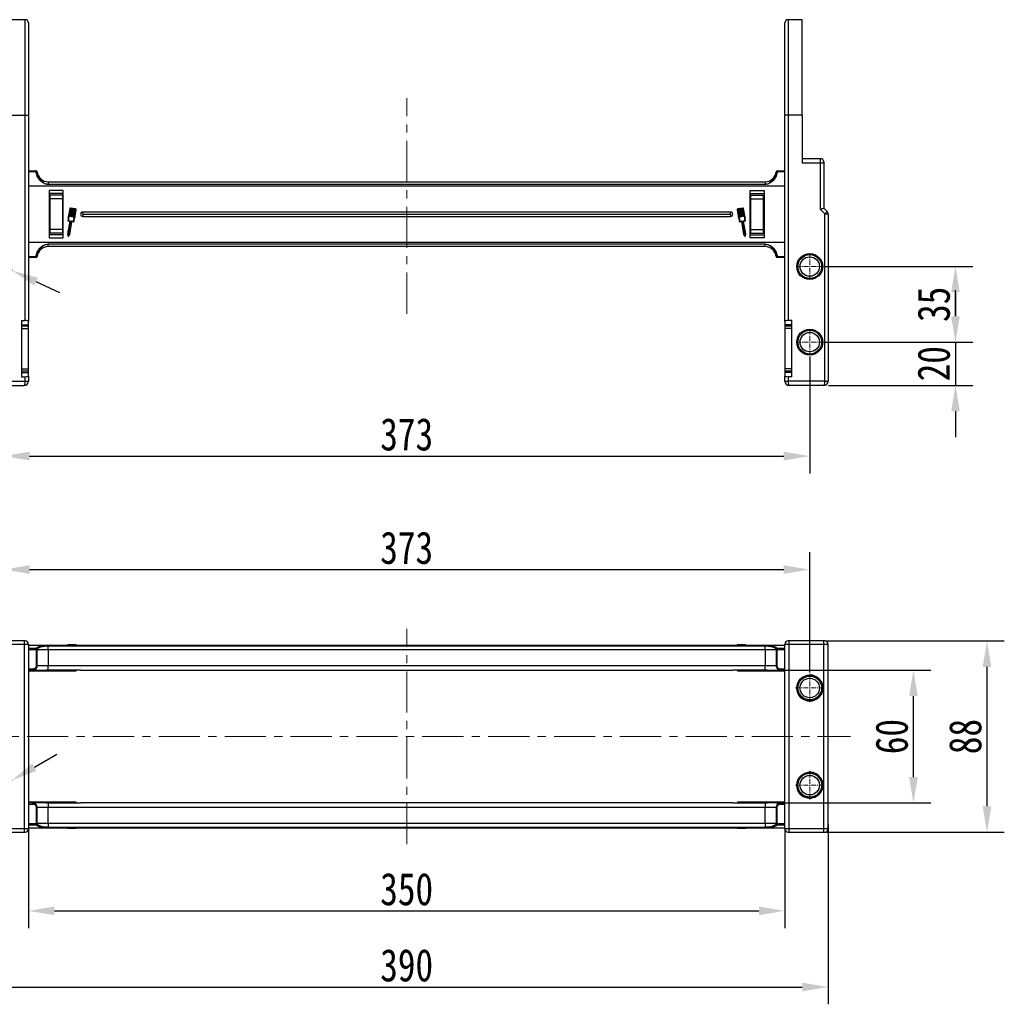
# Model space of a CAD drawing. Header units: millimetres. Extents: x -1374 to 811, y -432 to 1099.
# Tile 3 of 53: x -1140 to -684, y -87 to 369. Entities that reach past the tile are written whole.
import ezdxf

# ---------------------------------------------------------------- set-up
doc = ezdxf.new("R2010")
doc.units = ezdxf.units.MM
doc.linetypes.add('CENTER', pattern=[0.6, 0.375, -0.075, 0.075, -0.075])
doc.linetypes.add('CENTERX2', pattern=[20.32, 12.7, -2.54, 2.54, -2.54])
doc.styles.get("Standard").update_dxf_attribs({"font": '仿宋_GB2312.ttf', "width": 0.8})
doc.dimstyles.new('ISO-60.1', dxfattribs={"dimtxt": 15, "dimasz": 12, "dimexe": 8, "dimexo": 0.625, "dimgap": 2.5, "dimtad": 1, "dimdsep": 46, "dimtxsty": 'Standard', "dimcen": 2.5, "dimadec": 0, "dimazin": 0, "dimtfac": 1, "dimtmove": 0, "dimatfit": 3, "dimfxl": 0, "dimarcsym": 0})
doc.dimstyles.new('副本 ISO-60.1', dxfattribs={"dimtxt": 15, "dimasz": 12, "dimexe": 8, "dimexo": 0.625, "dimgap": 2.5, "dimtad": 1, "dimtoh": 1, "dimdsep": 46, "dimtxsty": 'Standard', "dimcen": 2.5, "dimadec": 0, "dimazin": 0, "dimtfac": 1, "dimtmove": 0, "dimatfit": 3, "dimfxl": 0, "dimarcsym": 0})

# ---------------------------------------------------------------- blocks, each defined once
blk = doc.blocks.new('*D3920')
at = {"color": 0, "lineweight": -2}
for p, q in [((-1209.38, 274.99), (-1191.69, 274.99)), ((-1191.69, 274.99), (-1162.33, 261.25)), ((-1143.31, 252.34), (-1151.46, 256.16)), ((-1132.45, 247.25), (-1121.58, 242.16))]:
    blk.add_line(p, q, dxfattribs=at)
at = {"color": 0, "lineweight": 9}
for points in [[(-1161.48, 263.06), (-1163.18, 259.43), (-1151.46, 256.16)], [(-1131.6, 249.06), (-1133.29, 245.44), (-1143.31, 252.34)]]:
    blk.add_solid(points, dxfattribs=at)
at = {"layer": 'Defpoints', "color": 0, "lineweight": 9}
for p in [(-1151.46, 256.16), (-1143.31, 252.34)]:
    blk.add_point(p, dxfattribs=at)
at = {"color": 0, "lineweight": 9, "insert": (-1201.79, 284.99), "char_height": 15, "attachment_point": 5}
blk.add_mtext('∅9', dxfattribs=at)
blk = doc.blocks.new('*D3921')
at = {"color": 0, "lineweight": -2}
for p, q in [((-767.16, 254.25), (-698.95, 254.25)), ((-706.95, 242.25), (-706.95, 231.25)), ((-767.16, 219.25), (-698.95, 219.25))]:
    blk.add_line(p, q, dxfattribs=at)
at = {"color": 0, "lineweight": 9}
for points in [[(-708.95, 242.25), (-704.95, 242.25), (-706.95, 254.25)], [(-708.95, 231.25), (-704.95, 231.25), (-706.95, 219.25)]]:
    blk.add_solid(points, dxfattribs=at)
at = {"layer": 'Defpoints', "color": 0, "lineweight": 9}
for p in [(-767.79, 254.25), (-767.79, 219.25), (-706.95, 219.25)]:
    blk.add_point(p, dxfattribs=at)
at = {"color": 0, "lineweight": 9, "insert": (-716.95, 236.75), "char_height": 15, "attachment_point": 5, "rotation": 90}
blk.add_mtext('35', dxfattribs=at)
blk = doc.blocks.new('*D3922')
at = {"color": 0, "lineweight": -2}
for p, q in [((-706.95, 231.25), (-706.95, 243.25)), ((-767.16, 219.25), (-698.95, 219.25)), ((-706.95, 219.25), (-706.95, 199.25)), ((-765.76, 199.25), (-698.95, 199.25)), ((-706.95, 187.25), (-706.95, 175.25))]:
    blk.add_line(p, q, dxfattribs=at)
at = {"color": 0, "lineweight": 9}
for points in [[(-708.95, 231.25), (-704.95, 231.25), (-706.95, 219.25)], [(-708.95, 187.25), (-704.95, 187.25), (-706.95, 199.25)]]:
    blk.add_solid(points, dxfattribs=at)
at = {"layer": 'Defpoints', "color": 0, "lineweight": 9}
for p in [(-767.79, 219.25), (-766.39, 199.25), (-706.95, 199.25)]:
    blk.add_point(p, dxfattribs=at)
at = {"color": 0, "lineweight": 9, "insert": (-716.95, 209.25), "char_height": 15, "attachment_point": 5, "rotation": 90}
blk.add_mtext('20', dxfattribs=at)
blk = doc.blocks.new('*D3940')
at = {"color": 0, "lineweight": -2}
for p, q in [((-1147.39, 212.57), (-1147.39, 158.5)), ((-774.39, 212.57), (-774.39, 158.5)), ((-1135.39, 166.5), (-786.39, 166.5))]:
    blk.add_line(p, q, dxfattribs=at)
at = {"color": 0, "lineweight": 9}
for points in [[(-1135.39, 168.5), (-1135.39, 164.5), (-1147.39, 166.5)], [(-786.39, 168.5), (-786.39, 164.5), (-774.39, 166.5)]]:
    blk.add_solid(points, dxfattribs=at)
at = {"layer": 'Defpoints', "color": 0, "lineweight": 9}
for p in [(-1147.39, 213.2), (-774.39, 213.2), (-774.39, 166.5)]:
    blk.add_point(p, dxfattribs=at)
at = {"color": 0, "lineweight": 9, "insert": (-960.89, 176.5), "char_height": 15, "attachment_point": 5}
blk.add_mtext('373', dxfattribs=at)
blk = doc.blocks.new('*D3914')
at = {"color": 0, "lineweight": -2}
for p, q in [((-1133.14, 22.48), (-1122.78, 28.53)), ((-1143.5, 16.43), (-1151.27, 11.89)), ((-1196.49, -14.52), (-1161.64, 5.84)), ((-1214.19, -14.52), (-1196.49, -14.52))]:
    blk.add_line(p, q, dxfattribs=at)
at = {"color": 0, "lineweight": 9}
for points in [[(-1134.15, 24.21), (-1132.13, 20.75), (-1143.5, 16.43)], [(-1162.64, 7.56), (-1160.63, 4.11), (-1151.27, 11.89)]]:
    blk.add_solid(points, dxfattribs=at)
at = {"layer": 'Defpoints', "color": 0, "lineweight": 9}
for p in [(-1143.5, 16.43), (-1151.27, 11.89)]:
    blk.add_point(p, dxfattribs=at)
at = {"color": 0, "lineweight": 9, "insert": (-1206.59, -4.52), "char_height": 15, "attachment_point": 5}
blk.add_mtext('∅9', dxfattribs=at)
blk = doc.blocks.new('*D3924')
at = {"color": 0, "lineweight": -2}
for p, q in [((-1135.89, -6.2), (-1135.89, -52.03)), ((-785.89, -5.73), (-785.89, -52.03)), ((-1123.89, -44.03), (-797.89, -44.03))]:
    blk.add_line(p, q, dxfattribs=at)
at = {"color": 0, "lineweight": 9}
for points in [[(-1123.89, -42.03), (-1123.89, -46.03), (-1135.89, -44.03)], [(-797.89, -42.03), (-797.89, -46.03), (-785.89, -44.03)]]:
    blk.add_solid(points, dxfattribs=at)
at = {"layer": 'Defpoints', "color": 0, "lineweight": 9}
for p in [(-1135.89, -5.58), (-785.89, -5.1), (-785.89, -44.03)]:
    blk.add_point(p, dxfattribs=at)
at = {"color": 0, "lineweight": 9, "insert": (-960.89, -34.03), "char_height": 15, "attachment_point": 5}
blk.add_mtext('350', dxfattribs=at)
blk = doc.blocks.new('*D3925')
at = {"color": 0, "lineweight": -2}
for p, q in [((-765.89, -4.06), (-765.89, -87.28)), ((-1155.89, -6.1), (-1155.89, -87.28)), ((-1143.89, -79.28), (-777.89, -79.28))]:
    blk.add_line(p, q, dxfattribs=at)
at = {"color": 0, "lineweight": 9}
for points in [[(-1143.89, -77.28), (-1143.89, -81.28), (-1155.89, -79.28)], [(-777.89, -77.28), (-777.89, -81.28), (-765.89, -79.28)]]:
    blk.add_solid(points, dxfattribs=at)
at = {"layer": 'Defpoints', "color": 0, "lineweight": 9}
for p in [(-765.89, -3.44), (-1155.89, -5.47), (-765.89, -79.28)]:
    blk.add_point(p, dxfattribs=at)
at = {"color": 0, "lineweight": 9, "insert": (-960.89, -69.28), "char_height": 15, "attachment_point": 5}
blk.add_mtext('390', dxfattribs=at)
blk = doc.blocks.new('*D3926')
at = {"color": 0, "lineweight": -2}
for p, q in [((-1147.39, 66.38), (-1147.39, 121.97)), ((-774.39, 66.38), (-774.39, 121.97)), ((-1135.39, 113.97), (-786.39, 113.97))]:
    blk.add_line(p, q, dxfattribs=at)
at = {"color": 0, "lineweight": 9}
for points in [[(-1135.39, 115.97), (-1135.39, 111.97), (-1147.39, 113.97)], [(-786.39, 115.97), (-786.39, 111.97), (-774.39, 113.97)]]:
    blk.add_solid(points, dxfattribs=at)
at = {"layer": 'Defpoints', "color": 0, "lineweight": 9}
for p in [(-774.39, 113.97), (-1147.39, 65.76), (-774.39, 65.76)]:
    blk.add_point(p, dxfattribs=at)
at = {"color": 0, "lineweight": 9, "insert": (-960.89, 123.97), "char_height": 15, "attachment_point": 5}
blk.add_mtext('373', dxfattribs=at)
blk = doc.blocks.new('*D3927')
at = {"color": 0, "lineweight": -2}
for p, q in [((-789.73, 67.39), (-718.41, 67.39)), ((-726.41, 17.92), (-726.41, 55.39)), ((-789.73, 5.92), (-718.41, 5.92))]:
    blk.add_line(p, q, dxfattribs=at)
at = {"color": 0, "lineweight": 9}
for points in [[(-728.41, 55.39), (-724.41, 55.39), (-726.41, 67.39)], [(-728.41, 17.92), (-724.41, 17.92), (-726.41, 5.92)]]:
    blk.add_solid(points, dxfattribs=at)
at = {"layer": 'Defpoints', "color": 0, "lineweight": 9}
for p in [(-790.36, 67.39), (-726.41, 67.39), (-790.36, 5.92)]:
    blk.add_point(p, dxfattribs=at)
at = {"color": 0, "lineweight": 9, "insert": (-736.41, 36.66), "char_height": 15, "attachment_point": 5, "rotation": 90}
blk.add_mtext('60', dxfattribs=at)
blk = doc.blocks.new('*D3928')
at = {"color": 0, "lineweight": -2}
for p, q in [((-767.26, 80.92), (-684.37, 80.92)), ((-692.37, 4.39), (-692.37, 68.92)), ((-767.26, -7.61), (-684.37, -7.61))]:
    blk.add_line(p, q, dxfattribs=at)
at = {"color": 0, "lineweight": 9}
for points in [[(-694.37, 68.92), (-690.37, 68.92), (-692.37, 80.92)], [(-694.37, 4.39), (-690.37, 4.39), (-692.37, -7.61)]]:
    blk.add_solid(points, dxfattribs=at)
at = {"layer": 'Defpoints', "color": 0, "lineweight": 9}
for p in [(-767.89, 80.92), (-692.37, 80.92), (-767.89, -7.61)]:
    blk.add_point(p, dxfattribs=at)
at = {"color": 0, "lineweight": 9, "insert": (-702.37, 36.66), "char_height": 15, "attachment_point": 5, "rotation": 90}
blk.add_mtext('88', dxfattribs=at)

msp = doc.modelspace()

# ---------------------------------------------------------------- linework, layer by layer
at = {"color": 7, "linetype": 'Continuous', "lineweight": 25}
for p, q in [((-1137.388, 368.511), (-1143.888, 368.511)), ((-1135.888, 367.011), (-1135.888, 324.247)), ((-785.888, 324.247), (-785.888, 367.011)), ((-777.888, 368.511), (-784.388, 368.511)), ((-777.888, 324.247), (-777.888, 368.511)), ((-1143.888, 324.247), (-1137.388, 324.247)), ((-1137.388, 229.247), (-1137.388, 324.247)), ((-1137.388, 324.247), (-1135.888, 324.247)), ((-1135.888, 324.247), (-1135.888, 228.982)), ((-785.888, 228.982), (-785.888, 324.247)), ((-784.388, 324.247), (-785.888, 324.247)), ((-784.388, 324.247), (-784.388, 229.247)), ((-777.888, 324.247), (-784.388, 324.247)), ((-777.888, 324.247), (-777.888, 302.162)), ((-769.388, 304.162), (-777.888, 304.162)), ((-769.388, 302.162), (-777.888, 302.162)), ((-769.388, 280.625), (-769.388, 302.162)), ((-767.888, 302.162), (-769.388, 302.162)), ((-767.888, 302.662), (-767.888, 302.162)), ((-767.888, 302.162), (-767.888, 281.247)), ((-1135.888, 298.474), (-1132.352, 298.474)), ((-1132.352, 298.078), (-1135.888, 298.078)), ((-1132.352, 298.078), (-1132.352, 298.474)), ((-1131.852, 298.035), (-1131.856, 298.035)), ((-789.919, 298.035), (-789.923, 298.035)), ((-789.424, 298.474), (-789.424, 298.078)), ((-789.424, 298.474), (-785.888, 298.474)), ((-785.888, 298.078), (-789.424, 298.078)), ((-1126.692, 293.474), (-1126.692, 292.352)), ((-1126.692, 293.474), (-960.888, 293.474)), ((-1126.692, 292.352), (-1126.692, 292.238)), ((-1126.692, 292.352), (-960.888, 292.352)), ((-960.888, 292.238), (-1126.692, 292.238)), ((-960.888, 293.474), (-795.084, 293.474)), ((-960.888, 292.352), (-795.084, 292.352)), ((-795.084, 292.238), (-960.888, 292.238)), ((-795.084, 293.474), (-795.084, 292.352)), ((-795.084, 292.352), (-795.084, 292.238)), ((-960.888, 291.474), (-1135.888, 291.474)), ((-1119.788, 289.474), (-1126.288, 289.474)), ((-1126.288, 289.474), (-1126.288, 267.474)), ((-1119.788, 288.031), (-1126.288, 288.031)), ((-1119.788, 288.031), (-1126.288, 288.031)), ((-1126.058, 287.326), (-1126.058, 285.635)), ((-1119.938, 287.326), (-1126.058, 287.326)), ((-1119.938, 285.635), (-1119.938, 287.326)), ((-1119.788, 267.474), (-1119.788, 289.474)), ((-785.888, 291.474), (-960.888, 291.474)), ((-801.988, 267.474), (-801.988, 289.474)), ((-801.988, 289.474), (-795.488, 289.474)), ((-801.988, 288.031), (-795.488, 288.031)), ((-801.988, 288.031), (-795.488, 288.031)), ((-801.838, 287.326), (-801.838, 285.635)), ((-801.838, 287.326), (-795.718, 287.326)), ((-795.718, 285.635), (-795.718, 287.326)), ((-795.488, 289.474), (-795.488, 267.474)), ((-1126.058, 285.635), (-1126.058, 271.312)), ((-1119.938, 285.635), (-1126.058, 285.635)), ((-1119.938, 271.312), (-1119.938, 285.635)), ((-801.838, 285.635), (-795.718, 285.635)), ((-801.838, 285.635), (-801.838, 271.312)), ((-795.718, 271.312), (-795.718, 285.635)), ((-1116.812, 281.078), (-1117.493, 277.092)), ((-1116.611, 281.044), (-1117.281, 277.12)), ((-1116.714, 277.415), (-1116.091, 281.058)), ((-1115.89, 281.024), (-1116.513, 277.381)), ((-1116.091, 281.058), (-1116.493, 281.127)), ((-1114.047, 280.916), (-1116.459, 281.328)), ((-1116.01, 277.295), (-1115.388, 280.938)), ((-1115.388, 280.938), (-1115.89, 281.024)), ((-1115.187, 280.904), (-1115.809, 277.261)), ((-1115.306, 277.175), (-1114.684, 280.818)), ((-1114.684, 280.818), (-1115.187, 280.904)), ((-1114.483, 280.784), (-1115.105, 277.14)), ((-1114.668, 276.674), (-1113.998, 280.597)), ((-1114.081, 280.715), (-1114.483, 280.784)), ((-1114.478, 276.577), (-1113.797, 280.563)), ((-960.888, 279.474), (-1110.788, 279.474)), ((-1110.788, 278.474), (-1110.788, 279.474)), ((-1110.788, 278.474), (-960.888, 278.474)), ((-1110.788, 278.474), (-1110.788, 277.474)), ((-810.988, 279.474), (-960.888, 279.474)), ((-960.888, 278.474), (-810.988, 278.474)), ((-810.988, 278.474), (-810.988, 279.474)), ((-810.988, 278.474), (-810.988, 277.474)), ((-807.979, 280.563), (-807.298, 276.577)), ((-807.778, 280.597), (-807.108, 276.674)), ((-805.317, 281.328), (-807.729, 280.916)), ((-807.292, 280.784), (-807.694, 280.715)), ((-806.67, 277.14), (-807.292, 280.784)), ((-806.589, 280.904), (-807.091, 280.818)), ((-807.091, 280.818), (-806.469, 277.175)), ((-805.966, 277.261), (-806.589, 280.904)), ((-805.885, 281.024), (-806.388, 280.938)), ((-806.388, 280.938), (-805.765, 277.295)), ((-805.263, 277.381), (-805.885, 281.024)), ((-805.282, 281.127), (-805.684, 281.058)), ((-805.684, 281.058), (-805.062, 277.415)), ((-804.494, 277.12), (-805.165, 281.044)), ((-804.283, 277.092), (-804.963, 281.078)), ((-767.388, 278.625), (-769.388, 280.625)), ((-767.888, 281.247), (-766.327, 279.686)), ((-767.388, 201.247), (-767.388, 278.625)), ((-767.388, 278.625), (-765.888, 278.625)), ((-765.888, 278.625), (-765.888, 201.247)), ((-1116.772, 275.259), (-1117.787, 269.314)), ((-1116.545, 275.375), (-1117.579, 269.32)), ((-1117.549, 275.392), (-1116.772, 275.259)), ((-1117.363, 275.567), (-1116.586, 275.434)), ((-1116.976, 269.217), (-1115.942, 275.272)), ((-1116.782, 269.142), (-1115.775, 275.037)), ((-1116.571, 277.339), (-1116.672, 277.356)), ((-1115.868, 277.219), (-1115.968, 277.236)), ((-1115.883, 275.314), (-1115.106, 275.181)), ((-1115.716, 275.079), (-1114.989, 274.955)), ((-1115.164, 277.099), (-1115.265, 277.116)), ((-1110.788, 277.474), (-960.888, 277.474)), ((-960.888, 277.474), (-810.988, 277.474)), ((-806.787, 274.955), (-806.059, 275.079)), ((-806.669, 275.181), (-805.893, 275.314)), ((-806.511, 277.116), (-806.611, 277.099)), ((-806, 275.037), (-804.993, 269.142)), ((-805.807, 277.236), (-805.908, 277.219)), ((-805.834, 275.272), (-804.799, 269.217)), ((-804.196, 269.32), (-805.231, 275.375)), ((-805.104, 277.356), (-805.204, 277.339)), ((-805.189, 275.434), (-804.412, 275.567)), ((-805.004, 275.259), (-804.226, 275.392)), ((-803.988, 269.314), (-805.004, 275.259)), ((-1119.788, 268.917), (-1126.288, 268.917)), ((-1119.938, 271.312), (-1126.058, 271.312)), ((-1126.058, 271.312), (-1126.058, 269.621)), ((-1119.938, 269.621), (-1126.058, 269.621)), ((-1119.938, 269.621), (-1119.938, 271.312)), ((-1117.787, 269.314), (-1117.542, 268.279)), ((-1117.579, 269.32), (-1117.399, 268.559)), ((-1117.399, 268.559), (-1116.976, 269.217)), ((-1117.357, 268.247), (-1116.782, 269.142)), ((-804.993, 269.142), (-804.419, 268.247)), ((-804.799, 269.217), (-804.377, 268.559)), ((-804.377, 268.559), (-804.196, 269.32)), ((-804.234, 268.279), (-803.988, 269.314)), ((-801.988, 268.917), (-795.488, 268.917)), ((-801.838, 271.312), (-795.718, 271.312)), ((-801.838, 271.312), (-801.838, 269.621)), ((-801.838, 269.621), (-795.718, 269.621)), ((-795.718, 269.621), (-795.718, 271.312)), ((-1135.888, 265.474), (-960.888, 265.474)), ((-1126.692, 264.71), (-960.888, 264.71)), ((-1126.692, 264.71), (-1126.692, 264.595)), ((-1126.692, 263.474), (-1126.692, 264.595)), ((-960.888, 264.595), (-1126.692, 264.595)), ((-1126.288, 267.474), (-1119.788, 267.474)), ((-960.888, 265.474), (-785.888, 265.474)), ((-960.888, 264.71), (-795.084, 264.71)), ((-795.084, 264.595), (-960.888, 264.595)), ((-795.488, 267.474), (-801.988, 267.474)), ((-795.084, 264.71), (-795.084, 264.595)), ((-795.084, 263.474), (-795.084, 264.595)), ((-960.888, 263.474), (-1126.692, 263.474)), ((-795.084, 263.474), (-960.888, 263.474)), ((-1135.888, 258.869), (-1132.352, 258.869)), ((-1132.352, 258.474), (-1135.888, 258.474)), ((-1132.352, 258.474), (-1132.352, 258.869)), ((-1131.856, 258.912), (-1131.852, 258.912)), ((-789.923, 258.912), (-789.919, 258.912)), ((-789.424, 258.869), (-785.888, 258.869)), ((-789.424, 258.869), (-789.424, 258.474)), ((-785.888, 258.474), (-789.424, 258.474)), ((-1139.088, 229.247), (-1137.388, 229.247)), ((-1139.088, 229.247), (-1139.088, 203.247)), ((-1135.888, 227.279), (-1135.888, 228.982)), ((-785.888, 228.982), (-785.888, 227.279)), ((-782.688, 229.247), (-784.388, 229.247)), ((-782.688, 203.247), (-782.688, 229.247)), ((-1138.888, 227.483), (-1139.088, 227.483)), ((-1135.888, 226.585), (-1139.088, 226.585)), ((-1139.088, 225.585), (-1135.888, 225.585)), ((-1138.888, 227.279), (-1138.888, 227.483)), ((-1138.888, 227.279), (-1135.888, 227.279)), ((-1138.888, 226.569), (-1138.888, 227.279)), ((-1135.888, 226.585), (-1135.888, 227.279)), ((-1135.888, 225.585), (-1135.888, 226.585)), ((-1135.888, 206.909), (-1135.888, 225.585)), ((-782.888, 227.279), (-785.888, 227.279)), ((-785.888, 227.279), (-785.888, 226.569)), ((-782.688, 226.585), (-785.888, 226.585)), ((-785.888, 226.585), (-785.888, 225.585)), ((-782.688, 225.585), (-785.888, 225.585)), ((-785.888, 225.585), (-785.888, 206.909)), ((-782.688, 227.483), (-782.888, 227.483)), ((-782.888, 227.483), (-782.888, 227.279)), ((-782.888, 227.279), (-782.888, 226.585)), ((-1139.088, 206.909), (-1135.888, 206.909)), ((-1139.088, 205.909), (-1135.888, 205.909)), ((-1139.088, 205.214), (-1135.888, 205.214)), ((-1135.888, 205.909), (-1135.888, 206.909)), ((-1135.888, 205.214), (-1135.888, 205.909)), ((-1135.888, 203.511), (-1135.888, 205.214)), ((-782.688, 206.909), (-785.888, 206.909)), ((-785.888, 206.909), (-785.888, 205.909)), ((-785.888, 205.924), (-785.888, 205.214)), ((-785.888, 205.909), (-782.688, 205.909)), ((-782.688, 205.214), (-785.888, 205.214)), ((-785.888, 205.214), (-785.888, 203.511)), ((-1154.388, 201.247), (-1137.388, 201.247)), ((-1139.088, 203.247), (-1137.388, 203.247)), ((-1137.388, 201.247), (-1137.388, 203.247)), ((-1137.388, 201.247), (-1135.888, 201.247)), ((-1135.888, 203.511), (-1135.888, 201.247)), ((-785.888, 201.247), (-785.888, 203.511)), ((-785.888, 201.247), (-784.388, 201.247)), ((-784.388, 203.247), (-784.388, 201.247)), ((-782.688, 203.247), (-784.388, 203.247)), ((-767.388, 201.247), (-784.388, 201.247)), ((-767.388, 201.247), (-765.888, 201.247)), ((-1153.888, 199.247), (-1137.888, 199.247)), ((-767.888, 199.247), (-783.888, 199.247)), ((-1137.888, 80.921), (-1153.888, 80.921)), ((-1153.888, 79.421), (-1137.888, 79.421)), ((-1137.388, 80.921), (-1137.888, 80.921)), ((-1137.888, 80.921), (-1137.888, 79.421)), ((-1137.888, 79.421), (-1135.888, 79.421)), ((-1137.888, 79.421), (-1137.888, -6.107)), ((-1135.888, 79.421), (-1135.888, -6.107)), ((-960.888, 78.891), (-1135.888, 78.891)), ((-1126.692, 78.687), (-1126.692, 78.727)), ((-960.888, 78.727), (-1126.692, 78.727)), ((-1126.692, 76.891), (-1126.692, 78.687)), ((-1126.692, 78.687), (-960.888, 78.687)), ((-1117.787, 79.091), (-1117.787, 78.891)), ((-1117.634, 79.091), (-1117.787, 79.091)), ((-1117.634, 78.891), (-1117.634, 79.091)), ((-1117.615, 79.091), (-1117.634, 79.091)), ((-1117.615, 79.091), (-1117.615, 78.891)), ((-1117.493, 79.091), (-1117.615, 79.091)), ((-1117.493, 79.091), (-1117.493, 78.891)), ((-1116.812, 79.091), (-1117.493, 79.091)), ((-1116.459, 79.091), (-1116.812, 79.091)), ((-1116.812, 79.091), (-1116.812, 78.891)), ((-1116.459, 79.091), (-1116.459, 78.891)), ((-1114.047, 79.091), (-1116.459, 79.091)), ((-1114.047, 79.091), (-1114.047, 78.891)), ((-1113.792, 79.091), (-1114.047, 79.091)), ((-1113.792, 79.091), (-1113.792, 78.891)), ((-785.888, 78.891), (-960.888, 78.891)), ((-795.084, 78.727), (-960.888, 78.727)), ((-960.888, 78.687), (-795.084, 78.687)), ((-807.983, 78.891), (-807.983, 79.091)), ((-807.729, 79.091), (-807.983, 79.091)), ((-807.729, 79.091), (-807.729, 78.891)), ((-805.317, 79.091), (-807.729, 79.091)), ((-805.317, 79.091), (-805.317, 78.891)), ((-804.963, 79.091), (-805.317, 79.091)), ((-804.963, 79.091), (-804.963, 78.891)), ((-804.283, 79.091), (-804.963, 79.091)), ((-804.283, 79.091), (-804.283, 78.891)), ((-804.16, 79.091), (-804.283, 79.091)), ((-804.16, 79.091), (-804.16, 78.891)), ((-804.142, 79.091), (-804.16, 79.091)), ((-804.142, 79.091), (-804.142, 78.891)), ((-803.988, 79.091), (-804.142, 79.091)), ((-803.988, 79.091), (-803.988, 78.891)), ((-795.084, 78.687), (-795.084, 78.727)), ((-795.084, 76.891), (-795.084, 78.687)), ((-785.888, 79.421), (-783.888, 79.421)), ((-785.888, -6.107), (-785.888, 79.421)), ((-783.888, 80.921), (-784.388, 80.921)), ((-767.888, 80.921), (-783.888, 80.921)), ((-783.888, 79.421), (-783.888, 80.921)), ((-783.888, 79.421), (-767.888, 79.421)), ((-783.888, -6.107), (-783.888, 79.421)), ((-767.888, 79.421), (-767.888, 80.921)), ((-767.388, 80.921), (-767.888, 80.921)), ((-767.888, -6.107), (-767.888, 79.421)), ((-767.888, 79.421), (-765.888, 79.421)), ((-765.888, -6.107), (-765.888, 79.421)), ((-1132.352, 77.476), (-1135.888, 77.476)), ((-1135.888, 76.987), (-1132.352, 76.987)), ((-1132.352, 77.476), (-1132.352, 76.987)), ((-1131.856, 77.019), (-1132.352, 76.987)), ((-1132.352, 76.987), (-1132.348, 76.891)), ((-1132.348, 76.891), (-1132.348, 69.391)), ((-1131.852, 76.891), (-1132.348, 76.891)), ((-1131.852, 76.891), (-1131.856, 77.019)), ((-1131.852, 69.391), (-1131.852, 76.891)), ((-1131.852, 76.891), (-1126.692, 76.891)), ((-1126.692, 76.891), (-1126.692, 69.391)), ((-1126.692, 76.891), (-960.888, 76.891)), ((-960.888, 76.891), (-795.084, 76.891)), ((-795.084, 76.891), (-789.923, 76.891)), ((-795.084, 76.891), (-795.084, 69.391)), ((-789.919, 77.019), (-789.923, 76.891)), ((-789.427, 76.891), (-789.923, 76.891)), ((-789.923, 76.891), (-789.923, 69.391)), ((-789.424, 76.987), (-789.919, 77.019)), ((-789.427, 76.891), (-789.424, 76.987)), ((-789.427, 69.391), (-789.427, 76.891)), ((-785.888, 77.476), (-789.424, 77.476)), ((-789.424, 76.987), (-789.424, 77.476)), ((-789.424, 76.987), (-785.888, 76.987)), ((-1131.852, 69.391), (-1132.348, 69.391)), ((-1126.692, 69.391), (-1131.852, 69.391)), ((-1126.692, 67.391), (-1126.692, 69.391)), ((-960.888, 69.391), (-1126.692, 69.391)), ((-795.084, 69.391), (-960.888, 69.391)), ((-789.923, 69.391), (-795.084, 69.391)), ((-795.084, 67.391), (-795.084, 69.391)), ((-789.427, 69.391), (-789.923, 69.391)), ((-1133.857, 67.891), (-1135.888, 67.891)), ((-1135.888, 67.391), (-1133.857, 67.391)), ((-1135.888, 67.088), (-1113.888, 67.088)), ((-1133.857, 67.391), (-1133.857, 67.891)), ((-1133.857, 67.391), (-1127.746, 67.391)), ((-1111.805, 67.391), (-1126.692, 67.391)), ((-1113.888, 67.088), (-1113.888, 67.391)), ((-1111.78, 67.391), (-960.888, 67.391)), ((-960.888, 67.391), (-809.995, 67.391)), ((-795.084, 67.391), (-809.97, 67.391)), ((-807.888, 67.391), (-807.888, 67.088)), ((-807.888, 67.088), (-785.888, 67.088)), ((-794.03, 67.391), (-787.918, 67.391)), ((-787.918, 67.891), (-787.918, 67.391)), ((-785.888, 67.891), (-787.918, 67.891)), ((-787.918, 67.391), (-785.888, 67.391)), ((-1113.888, 6.225), (-1135.888, 6.225)), ((-1133.857, 5.923), (-1135.888, 5.923)), ((-1135.888, 5.423), (-1133.857, 5.423)), ((-1133.857, 5.423), (-1133.857, 5.923)), ((-1127.746, 5.923), (-1133.857, 5.923)), ((-1126.692, 5.922), (-1126.692, 3.923)), ((-1126.692, 5.922), (-1111.805, 5.922)), ((-1113.888, 5.922), (-1113.888, 6.225)), ((-960.888, 5.923), (-1111.78, 5.923)), ((-809.995, 5.923), (-960.888, 5.923)), ((-809.97, 5.922), (-795.084, 5.922)), ((-785.888, 6.225), (-807.888, 6.225)), ((-807.888, 6.225), (-807.888, 5.922)), ((-795.084, 5.922), (-795.084, 3.923)), ((-787.918, 5.923), (-794.03, 5.923)), ((-787.918, 5.923), (-787.918, 5.423)), ((-785.888, 5.923), (-787.918, 5.923)), ((-787.918, 5.423), (-785.888, 5.423)), ((-1132.348, 3.923), (-1131.852, 3.923)), ((-1132.348, 3.923), (-1132.348, -3.577)), ((-1131.852, -3.577), (-1131.852, 3.923)), ((-1131.852, 3.923), (-1126.692, 3.923)), ((-1126.692, -3.577), (-1126.692, 3.923)), ((-1126.692, 3.923), (-960.888, 3.923)), ((-960.888, 3.923), (-795.084, 3.923)), ((-795.084, 3.923), (-789.923, 3.923)), ((-795.084, -3.577), (-795.084, 3.923)), ((-789.923, 3.923), (-789.923, -3.577)), ((-789.923, 3.923), (-789.427, 3.923)), ((-789.427, -3.577), (-789.427, 3.923)), ((-1132.352, -3.673), (-1135.888, -3.673)), ((-1135.888, -4.162), (-1132.352, -4.162)), ((-1132.348, -3.577), (-1132.352, -3.673)), ((-1132.352, -3.673), (-1132.352, -4.162)), ((-1132.352, -3.673), (-1131.856, -3.705)), ((-1132.348, -3.577), (-1131.852, -3.577)), ((-1131.856, -3.705), (-1131.852, -3.577)), ((-1126.692, -3.577), (-1131.852, -3.577)), ((-1126.692, -3.577), (-1126.692, -5.374)), ((-960.888, -3.577), (-1126.692, -3.577)), ((-795.084, -3.577), (-960.888, -3.577)), ((-795.084, -3.577), (-795.084, -5.374)), ((-789.923, -3.577), (-795.084, -3.577)), ((-789.923, -3.577), (-789.427, -3.577)), ((-789.923, -3.577), (-789.919, -3.705)), ((-789.919, -3.705), (-789.424, -3.673)), ((-789.424, -3.673), (-789.427, -3.577)), ((-785.888, -3.673), (-789.424, -3.673)), ((-789.424, -4.162), (-789.424, -3.673)), ((-789.424, -4.162), (-785.888, -4.162)), ((-1137.888, -6.107), (-1153.888, -6.107)), ((-1153.888, -7.607), (-1137.888, -7.607)), ((-1135.888, -6.107), (-1137.888, -6.107)), ((-1137.888, -6.107), (-1137.888, -7.607)), ((-1137.888, -7.607), (-1137.388, -7.607)), ((-1135.888, -5.577), (-960.888, -5.577)), ((-1126.692, -5.374), (-1126.692, -5.413)), ((-960.888, -5.374), (-1126.692, -5.374)), ((-1126.692, -5.413), (-960.888, -5.413)), ((-1117.787, -5.777), (-1117.787, -5.577)), ((-1117.787, -5.777), (-1117.634, -5.777)), ((-1117.634, -5.777), (-1117.634, -5.577)), ((-1117.634, -5.777), (-1117.615, -5.777)), ((-1117.615, -5.777), (-1117.615, -5.577)), ((-1117.615, -5.777), (-1117.493, -5.777)), ((-1117.493, -5.777), (-1117.493, -5.577)), ((-1117.493, -5.777), (-1116.812, -5.777)), ((-1116.812, -5.777), (-1116.812, -5.577)), ((-1116.812, -5.777), (-1116.459, -5.777)), ((-1116.459, -5.777), (-1116.459, -5.577)), ((-1116.459, -5.777), (-1114.047, -5.777)), ((-1114.047, -5.777), (-1114.047, -5.577)), ((-1114.047, -5.777), (-1113.792, -5.777)), ((-1113.792, -5.577), (-1113.792, -5.777)), ((-795.084, -5.374), (-960.888, -5.374)), ((-960.888, -5.413), (-795.084, -5.413)), ((-960.888, -5.577), (-785.888, -5.577)), ((-807.983, -5.777), (-807.983, -5.577)), ((-807.983, -5.777), (-807.729, -5.777)), ((-807.729, -5.777), (-807.729, -5.577)), ((-807.729, -5.777), (-805.317, -5.777)), ((-805.317, -5.777), (-805.317, -5.577)), ((-805.317, -5.777), (-804.963, -5.777)), ((-804.963, -5.777), (-804.963, -5.577)), ((-804.963, -5.777), (-804.283, -5.777)), ((-804.283, -5.777), (-804.283, -5.577)), ((-804.283, -5.777), (-804.16, -5.777)), ((-804.16, -5.777), (-804.16, -5.577)), ((-804.16, -5.777), (-804.142, -5.777)), ((-804.142, -5.577), (-804.142, -5.777)), ((-804.142, -5.777), (-803.988, -5.777)), ((-803.988, -5.777), (-803.988, -5.577)), ((-795.084, -5.374), (-795.084, -5.413)), ((-783.888, -6.107), (-785.888, -6.107)), ((-784.388, -7.607), (-783.888, -7.607)), ((-767.888, -6.107), (-783.888, -6.107)), ((-783.888, -7.607), (-783.888, -6.107)), ((-783.888, -7.607), (-767.888, -7.607)), ((-767.888, -7.607), (-767.888, -6.107)), ((-765.888, -6.107), (-767.888, -6.107)), ((-767.888, -7.607), (-767.388, -7.607))]:
    msp.add_line(p, q, dxfattribs=at)
at = {"color": 8, "linetype": 'Continuous', "lineweight": 25}
for p, q in [((-1137.388, 324.247), (-1137.388, 368.511)), ((-784.388, 368.511), (-784.388, 324.247)), ((-769.388, 302.162), (-769.388, 304.162))]:
    msp.add_line(p, q, dxfattribs=at)
at = {"color": 1, "linetype": 'CENTERX2', "lineweight": 13, "ltscale": 1.5}
for p, q in [((-960.888, 232.423), (-960.888, 332.183)), ((-960.888, -13.223), (-960.888, 86.537)), ((-1167.005, 36.657), (-755.526, 36.657))]:
    msp.add_line(p, q, dxfattribs=at)
at = {"color": 1, "linetype": 'CENTER', "lineweight": 9, "ltscale": 5.588}
for p, q in [((-774.388, 248.197), (-774.388, 260.297)), ((-774.388, 248.197), (-774.388, 260.297)), ((-780.438, 254.247), (-768.338, 254.247)), ((-780.438, 254.247), (-768.338, 254.247)), ((-774.388, 213.197), (-774.388, 225.297)), ((-780.438, 219.247), (-768.338, 219.247))]:
    msp.add_line(p, q, dxfattribs=at)
at = {"color": 1, "linetype": 'CENTER', "lineweight": 9, "ltscale": 6.096}
for p, q in [((-774.388, 65.757), (-774.388, 52.557)), ((-780.988, 59.157), (-767.788, 59.157)), ((-774.388, 20.757), (-774.388, 7.557)), ((-780.988, 14.157), (-767.788, 14.157))]:
    msp.add_line(p, q, dxfattribs=at)
at = {"color": 7, "linetype": 'Continuous', "lineweight": 25, "flags": 128}
for points in [[(-767.888, 281.247), (-767.911, 281.237), (-767.978, 281.209), (-768.089, 281.163), (-768.239, 281.101), (-768.424, 281.025), (-768.638, 280.936), (-768.875, 280.838), (-769.127, 280.733), (-769.388, 280.625)], [(-766.327, 279.686), (-766.347, 279.666), (-766.408, 279.605), (-766.506, 279.507), (-766.638, 279.375), (-766.798, 279.215), (-766.982, 279.031), (-767.181, 278.832), (-767.388, 278.625)]]:
    msp.add_lwpolyline(points, dxfattribs=at)
at = {"color": 7, "linetype": 'Continuous', "lineweight": 25}
for centre, radius in [((-774.388, 254.247), 6), ((-774.388, 254.247), 5.5), ((-774.388, 254.247), 4.5), ((-774.388, 219.247), 6), ((-774.388, 219.247), 5.5), ((-774.388, 219.247), 4.5), ((-774.388, 59.157), 6), ((-774.388, 59.157), 5.5), ((-774.388, 59.157), 4.5), ((-774.388, 14.157), 6), ((-774.388, 14.157), 5.5), ((-774.388, 14.157), 4.5)]:
    msp.add_circle(centre, radius, dxfattribs=at)
for centre, radius, start, end in [((-1137.388, 367.011), 1.5, 0, 90), ((-784.388, 367.011), 1.5, 90, 180), ((-769.388, 302.662), 1.5, 360, 90), ((-1132.352, 297.974), 0.499, 6.96625, 89.951), ((-1132.166, 297.345), 0.756, 65.79045, 104.1648), ((-1132.348, 297.974), 0.5, 7.05413, 90), ((-1126.692, 298.674), 5.2, 187.05413, 270), ((-795.084, 298.674), 5.2, 270, 352.94587), ((-789.427, 297.974), 0.5, 90, 172.94587), ((-789.424, 297.974), 0.499, 90.04909, 173.03238), ((-789.609, 297.345), 0.756, 75.83553, 114.20899), ((-1116.51, 281.026), 0.306, 80.30687, 170.30687), ((-1116.51, 281.026), 0.102, 80.30687, 170.30687), ((-1114.098, 280.614), 0.102, 350.30687, 80.30687), ((-1114.098, 280.614), 0.306, 350.30687, 80.30687), ((-1110.788, 278.474), 1, 90, 270), ((-810.988, 278.474), 1, 270, 90), ((-807.677, 280.614), 0.306, 99.69313, 189.69313), ((-807.677, 280.614), 0.102, 99.69313, 189.69313), ((-805.265, 281.026), 0.306, 9.69313, 99.69313), ((-805.265, 281.026), 0.102, 9.69313, 99.69313), ((-767.388, 278.625), 1.5, 0, 45), ((-1117.532, 275.492), 0.102, 144.79186, 260.30687), ((-1118.853, 276.425), 1.515, 324.79186, 26.12453), ((-1118.853, 276.425), 1.719, 330.07022, 23.86617), ((-1116.663, 277.407), 0.051, 170.30687, 260.30687), ((-1116.595, 275.384), 0.051, 350.30687, 80.30687), ((-1116.563, 277.389), 0.051, 260.30687, 350.30687), ((-1115.96, 277.286), 0.051, 170.30687, 260.30687), ((-1115.891, 275.264), 0.051, 80.30687, 170.30687), ((-1115.859, 277.269), 0.051, 260.30687, 350.30687), ((-1115.725, 275.028), 0.051, 80.30687, 170.30687), ((-1115.256, 277.166), 0.051, 170.30687, 260.30687), ((-1115.156, 277.149), 0.051, 260.30687, 350.30687), ((-1113.416, 275.496), 1.719, 136.74758, 190.54353), ((-1114.972, 275.055), 0.102, 260.30687, 15.82188), ((-1113.416, 275.496), 1.515, 134.48921, 195.82188), ((-808.36, 275.496), 1.515, 344.17812, 45.51079), ((-808.36, 275.496), 1.719, 349.45647, 43.25242), ((-806.804, 275.055), 0.102, 164.17812, 279.69313), ((-806.62, 277.149), 0.051, 189.69313, 279.69313), ((-806.519, 277.166), 0.051, 279.69313, 9.69313), ((-806.051, 275.028), 0.051, 9.69313, 99.69313), ((-805.916, 277.269), 0.051, 189.69313, 279.69313), ((-805.884, 275.264), 0.051, 9.69313, 99.69313), ((-805.816, 277.286), 0.051, 279.69313, 9.69313), ((-805.213, 277.389), 0.051, 189.69313, 279.69313), ((-805.18, 275.384), 0.051, 99.69313, 189.69313), ((-805.112, 277.407), 0.051, 279.69313, 9.69313), ((-802.922, 276.425), 1.719, 156.13383, 209.92978), ((-802.922, 276.425), 1.515, 153.87547, 215.20814), ((-804.244, 275.492), 0.102, 279.69313, 35.20814), ((-1117.443, 268.302), 0.102, 193.32833, 327.28541), ((-804.333, 268.302), 0.102, 212.71459, 346.67167), ((-1126.692, 258.274), 5.2, 90, 172.94587), ((-795.084, 258.274), 5.2, 7.05413, 90), ((-1132.166, 259.602), 0.756, 255.8326, 294.21301), ((-1132.352, 258.973), 0.499, 270.04988, 353.03384), ((-1132.348, 258.974), 0.5, 270, 352.94587), ((-789.427, 258.974), 0.5, 187.05413, 270), ((-789.609, 259.602), 0.756, 245.78755, 284.16707), ((-789.424, 258.973), 0.499, 186.96754, 269.95003), ((-1137.888, 201.247), 2, 270, 0), ((-783.888, 201.247), 2, 180, 270), ((-767.888, 201.247), 2, 270, 0), ((-1137.388, 79.421), 1.5, 0, 90), ((-784.388, 79.421), 1.5, 90, 180), ((-767.388, 79.421), 1.5, 0, 90), ((-1132.361, 76.968), 0.508, 5.70659, 88.89252), ((-789.414, 76.968), 0.508, 91.10748, 174.29341), ((-774.388, 59.157), 6, 270, 90), ((-774.388, 59.157), 6, 180, 270), ((-774.388, 14.157), 6, 270, 99.05833), ((-774.388, 14.157), 6, 189.05833, 270), ((-1132.361, -3.654), 0.508, 271.10748, 354.29341), ((-789.414, -3.654), 0.508, 185.70659, 268.89252), ((-1137.388, -6.107), 1.5, 270, 0), ((-784.388, -6.107), 1.5, 180, 270), ((-767.388, -6.107), 1.5, 270, 0)]:
    msp.add_arc(centre, radius, start, end, dxfattribs=at)
for centre, major_axis, ratio, start_param, end_param in [((-1137.388, 228.982), (1.5, 0), 0.176327, 0, 1.5707963), ((-784.388, 228.982), (1.5, 0), 0.176327, 1.5707963, 3.1415927), ((-1137.888, 201.247), (0, 2), 0.25, 3.1415927, 4.712389), ((-1137.388, 203.511), (1.5, 0), 0.176327, 4.712389, 6.2831853), ((-784.388, 203.511), (1.5, 0), 0.176327, 3.1415927, 4.712389), ((-783.888, 201.247), (0, 2), 0.25, 1.5707963, 3.1415927), ((-767.888, 201.247), (0, 2), 0.25, 3.1415927, 4.712389)]:
    msp.add_ellipse(centre, major_axis=major_axis, ratio=ratio, start_param=start_param, end_param=end_param, dxfattribs=at)
at = {"color": 7, "linetype": 'Continuous', "lineweight": 25, "extrusion": (0, 0, -1)}
for centre, major_axis, start_param, end_param in [((-1112.813, 69.391), (-1.279, 1.932), 3.4039232, 3.4266434), ((-808.963, 69.391), (1.279, 1.932), 2.8565419, 2.8792622), ((-1112.813, 3.923), (1.279, 1.932), 5.9981346, 6.0208548), ((-808.963, 3.923), (-1.279, 1.932), 0.2623305, 0.2850507)]:
    msp.add_ellipse(centre, major_axis=major_axis, ratio=0.4054038, start_param=start_param, end_param=end_param, dxfattribs=at)
at = {"color": 7, "linetype": 'Continuous', "lineweight": 25}
for points, knots in [([(-1126.692, 292.238), (-1127.114, 292.281), (-1127.851, 292.357), (-1128.817, 292.788), (-1129.893, 293.456), (-1130.856, 294.403), (-1131.605, 295.574), (-1132.118, 296.723), (-1132.267, 297.586), (-1132.352, 298.078)], [0, 0, 0, 0, 0.1421176, 0.2478142, 0.3536492, 0.571334, 0.6999123, 0.8285026, 1, 1, 1, 1]), ([(-1131.856, 298.035), (-1131.783, 297.584), (-1131.599, 296.454), (-1130.802, 294.857), (-1129.712, 293.652), (-1128.72, 292.955), (-1127.812, 292.488), (-1127.1, 292.402), (-1126.692, 292.352)], [0, 0, 0, 0, 0.1685697, 0.4225619, 0.6411049, 0.7485677, 0.8558271, 1, 1, 1, 1]), ([(-789.424, 298.078), (-789.509, 297.586), (-789.658, 296.723), (-790.17, 295.574), (-790.919, 294.403), (-791.882, 293.456), (-792.959, 292.788), (-793.924, 292.357), (-794.661, 292.281), (-795.084, 292.238)], [0, 0, 0, 0, 0.1714976, 0.3000881, 0.4286662, 0.6463508, 0.7521854, 0.8578828, 1, 1, 1, 1]), ([(-795.084, 292.352), (-794.675, 292.402), (-793.963, 292.488), (-793.055, 292.955), (-792.064, 293.652), (-790.968, 294.857), (-790.222, 296.402), (-789.976, 297.524), (-789.926, 297.977), (-789.919, 298.035)], [0, 0, 0, 0, 0.1441604, 0.2514113, 0.3588641, 0.5773888, 0.8313599, 0.9783865, 1, 1, 1, 1]), ([(-1132.352, 258.869), (-1132.267, 259.362), (-1132.118, 260.224), (-1131.605, 261.373), (-1130.856, 262.544), (-1129.893, 263.491), (-1128.817, 264.159), (-1127.851, 264.59), (-1127.114, 264.666), (-1126.692, 264.71)], [0, 0, 0, 0, 0.171497, 0.3000874, 0.428666, 0.6463506, 0.7521857, 0.8578824, 1, 1, 1, 1]), ([(-1126.692, 264.595), (-1127.1, 264.545), (-1127.812, 264.459), (-1128.72, 263.992), (-1129.712, 263.296), (-1130.808, 262.09), (-1131.553, 260.545), (-1131.799, 259.423), (-1131.85, 258.97), (-1131.856, 258.912)], [0, 0, 0, 0, 0.1441606, 0.2514114, 0.3588646, 0.5773896, 0.8313605, 0.9783874, 1, 1, 1, 1]), ([(-795.084, 264.71), (-794.661, 264.666), (-793.924, 264.59), (-792.959, 264.159), (-791.882, 263.491), (-790.919, 262.544), (-790.17, 261.373), (-789.658, 260.224), (-789.509, 259.362), (-789.424, 258.869)], [0, 0, 0, 0, 0.1421172, 0.24781467, 0.3536495, 0.57133382, 0.69991224, 0.82850278, 1, 1, 1, 1]), ([(-789.919, 258.912), (-789.993, 259.363), (-790.176, 260.493), (-790.973, 262.09), (-792.06, 263.293), (-793.052, 263.989), (-793.959, 264.458), (-794.675, 264.545), (-795.084, 264.595)], [0, 0, 0, 0, 0.1685717, 0.4225673, 0.6411136, 0.7470231, 0.8558258, 1, 1, 1, 1]), ([(-1126.692, 78.727), (-1127.114, 78.718), (-1127.851, 78.702), (-1128.817, 78.609), (-1129.893, 78.466), (-1130.856, 78.263), (-1131.605, 78.012), (-1132.118, 77.766), (-1132.267, 77.581), (-1132.352, 77.476)], [0, 0, 0, 0, 0.1421171, 0.2478145, 0.3536496, 0.5713338, 0.6999123, 0.828503, 1, 1, 1, 1]), ([(-1131.856, 77.019), (-1131.783, 77.159), (-1131.599, 77.512), (-1130.802, 77.996), (-1129.712, 78.34), (-1128.72, 78.53), (-1127.812, 78.653), (-1127.1, 78.675), (-1126.692, 78.687)], [0, 0, 0, 0, 0.1685696, 0.4225622, 0.6411057, 0.7485672, 0.8558274, 1, 1, 1, 1]), ([(-789.424, 77.476), (-789.509, 77.581), (-789.658, 77.766), (-790.17, 78.012), (-790.919, 78.263), (-791.882, 78.466), (-792.959, 78.609), (-793.924, 78.702), (-794.661, 78.718), (-795.084, 78.727)], [0, 0, 0, 0, 0.171497, 0.3000877, 0.4286662, 0.6463504, 0.7521855, 0.8578829, 1, 1, 1, 1]), ([(-795.084, 78.687), (-794.675, 78.675), (-793.963, 78.653), (-793.055, 78.53), (-792.064, 78.34), (-790.968, 77.996), (-790.222, 77.528), (-789.976, 77.178), (-789.926, 77.037), (-789.919, 77.019)], [0, 0, 0, 0, 0.14416046, 0.25141161, 0.358864, 0.57738906, 0.8313602, 0.97838702, 1, 1, 1, 1]), ([(-1132.348, 69.391), (-1132.355, 69.283), (-1132.373, 69.007), (-1132.551, 68.586), (-1132.893, 68.202), (-1133.347, 67.941), (-1133.687, 67.908), (-1133.857, 67.891)], [0, 0, 0, 0, 0.1369171, 0.3517136, 0.5676407, 0.7838231, 1, 1, 1, 1]), ([(-1133.857, 67.391), (-1133.631, 67.413), (-1133.178, 67.458), (-1132.575, 67.806), (-1132.121, 68.318), (-1131.885, 68.879), (-1131.861, 69.248), (-1131.852, 69.391)], [0, 0, 0, 0, 0.21599369, 0.43201203, 0.64792059, 0.86289952, 1, 1, 1, 1]), ([(-789.923, 69.391), (-789.901, 69.167), (-789.857, 68.72), (-789.516, 68.123), (-789.011, 67.671), (-788.446, 67.426), (-788.07, 67.401), (-787.918, 67.391)], [0, 0, 0, 0, 0.2132158, 0.4262438, 0.6399029, 0.8548909, 1, 1, 1, 1]), ([(-787.918, 67.891), (-788.032, 67.899), (-788.315, 67.918), (-788.74, 68.101), (-789.12, 68.44), (-789.377, 68.888), (-789.41, 69.223), (-789.427, 69.391)], [0, 0, 0, 0, 0.1452268, 0.3603998, 0.5741389, 0.7870548, 1, 1, 1, 1]), ([(-1126.692, 67.391), (-1127.028, 67.391), (-1127.38, 67.391), (-1127.731, 67.391), (-1127.746, 67.391)], [0, 0, 0, 0, 0.9581938, 1, 1, 1, 1]), ([(-1111.78, 67.391), (-1111.784, 67.391), (-1111.795, 67.391), (-1111.806, 67.391), (-1111.813, 67.391)], [0, 0, 0, 0, 0.3475426, 1, 1, 1, 1]), ([(-809.959, 67.391), (-809.96, 67.391), (-809.972, 67.391), (-809.984, 67.391), (-809.995, 67.391)], [0, 0, 0, 0, 0.06322412, 1, 1, 1, 1]), ([(-794.03, 67.391), (-794.045, 67.391), (-794.395, 67.391), (-794.747, 67.391), (-795.084, 67.391)], [0, 0, 0, 0, 0.0418062, 1, 1, 1, 1]), ([(-1131.852, 3.923), (-1131.874, 4.147), (-1131.918, 4.594), (-1132.26, 5.19), (-1132.764, 5.643), (-1133.329, 5.887), (-1133.706, 5.913), (-1133.857, 5.923)], [0, 0, 0, 0, 0.2132158, 0.4262438, 0.6399029, 0.8548909, 1, 1, 1, 1]), ([(-1133.857, 5.423), (-1133.743, 5.415), (-1133.46, 5.396), (-1133.036, 5.213), (-1132.656, 4.874), (-1132.398, 4.426), (-1132.365, 4.091), (-1132.348, 3.923)], [0, 0, 0, 0, 0.1452268, 0.3603998, 0.5741389, 0.7870548, 1, 1, 1, 1]), ([(-1127.746, 5.923), (-1127.731, 5.923), (-1127.38, 5.923), (-1127.028, 5.923), (-1126.692, 5.922)], [0, 0, 0, 0, 0.0418062, 1, 1, 1, 1]), ([(-1111.817, 5.922), (-1111.816, 5.922), (-1111.804, 5.923), (-1111.792, 5.923), (-1111.78, 5.923)], [0, 0, 0, 0, 0.0632241, 1, 1, 1, 1]), ([(-809.995, 5.923), (-809.991, 5.923), (-809.981, 5.923), (-809.97, 5.923), (-809.962, 5.922)], [0, 0, 0, 0, 0.3475426, 1, 1, 1, 1]), ([(-795.084, 5.922), (-794.747, 5.923), (-794.395, 5.923), (-794.045, 5.923), (-794.03, 5.923)], [0, 0, 0, 0, 0.9581938, 1, 1, 1, 1]), ([(-787.918, 5.923), (-788.144, 5.901), (-788.597, 5.856), (-789.201, 5.508), (-789.654, 4.996), (-789.89, 4.434), (-789.914, 4.066), (-789.923, 3.923)], [0, 0, 0, 0, 0.21599369, 0.43201203, 0.64792059, 0.86289952, 1, 1, 1, 1]), ([(-789.427, 3.923), (-789.42, 4.03), (-789.402, 4.307), (-789.224, 4.728), (-788.883, 5.112), (-788.429, 5.373), (-788.088, 5.406), (-787.918, 5.423)], [0, 0, 0, 0, 0.1369171, 0.3517136, 0.5676407, 0.7838231, 1, 1, 1, 1]), ([(-1132.352, -4.162), (-1132.267, -4.267), (-1132.118, -4.452), (-1131.605, -4.698), (-1130.856, -4.949), (-1129.893, -5.152), (-1128.817, -5.296), (-1127.851, -5.388), (-1127.114, -5.404), (-1126.692, -5.413)], [0, 0, 0, 0, 0.171497, 0.3000877, 0.4286662, 0.6463504, 0.7521855, 0.8578829, 1, 1, 1, 1]), ([(-1126.692, -5.374), (-1127.1, -5.361), (-1127.812, -5.34), (-1128.72, -5.217), (-1129.712, -5.027), (-1130.808, -4.682), (-1131.553, -4.214), (-1131.799, -3.865), (-1131.85, -3.723), (-1131.856, -3.705)], [0, 0, 0, 0, 0.1441605, 0.2514116, 0.358864, 0.5773891, 0.8313602, 0.978387, 1, 1, 1, 1]), ([(-789.919, -3.705), (-789.993, -3.846), (-790.176, -4.199), (-790.973, -4.682), (-792.063, -5.027), (-793.055, -5.217), (-793.963, -5.34), (-794.675, -5.361), (-795.084, -5.374)], [0, 0, 0, 0, 0.1685696, 0.4225622, 0.6411057, 0.7485672, 0.8558274, 1, 1, 1, 1]), ([(-795.084, -5.413), (-794.661, -5.404), (-793.924, -5.388), (-792.959, -5.296), (-791.882, -5.152), (-790.919, -4.949), (-790.17, -4.698), (-789.658, -4.452), (-789.509, -4.267), (-789.424, -4.162)], [0, 0, 0, 0, 0.1421171, 0.2478145, 0.3536496, 0.5713338, 0.6999123, 0.828503, 1, 1, 1, 1])]:
    msp.add_open_spline(points, degree=3, knots=knots, dxfattribs=at)

# ---------------------------------------------------------------- dimensions: what is measured, and where the dimension line sits
at = {"color": 5, "lineweight": 9}
for p1, p2, picture, middle in [((-1143.313, 252.338), (-1151.463, 256.155), '*D3920', (-1201.785, 274.995)), ((-1143.502, 16.426), (-1151.274, 11.887), '*D3914', (-1206.592, -14.523))]:
    dim = msp.add_diameter_dim_2p(p1=p1, p2=p2, dimstyle='副本 ISO-60.1', dxfattribs=at)
    dim.commit()
    dim.dimension.update_dxf_attribs({"geometry": picture, "text_midpoint": middle, "dimtype": 163})
for base, p1, p2, angle, picture, middle in [((-706.95, 219.247), (-767.788, 254.247), (-767.788, 219.247), 90, '*D3921', (-716.95, 236.747)), ((-706.95, 199.247), (-767.788, 219.247), (-766.388, 199.247), 270, '*D3922', (-716.95, 209.247))]:
    dim = msp.add_linear_dim(base=base, p1=p1, p2=p2, angle=angle, dimstyle='ISO-60.1', dxfattribs=at)
    dim.commit()
    dim.dimension.update_dxf_attribs({"geometry": picture, "text_midpoint": middle})
for base, p1, p2, picture, middle in [((-774.388, 166.504), (-1147.388, 213.197), (-774.388, 213.197), '*D3940', (-960.888, 176.504)), ((-774.388, 113.974), (-1147.388, 65.757), (-774.388, 65.757), '*D3926', (-960.888, 123.974)), ((-765.888, -79.279), (-1155.888, -5.473), (-765.888, -3.439), '*D3925', (-960.888, -69.279)), ((-785.888, -44.035), (-1135.888, -5.577), (-785.888, -5.101), '*D3924', (-960.888, -34.035))]:
    dim = msp.add_linear_dim(base=base, p1=p1, p2=p2, dimstyle='ISO-60.1', dxfattribs=at)
    dim.commit()
    dim.dimension.update_dxf_attribs({"geometry": picture, "text_midpoint": middle})
for base, p1, p2, text, picture, middle in [((-692.367, 80.921), (-767.888, -7.607), (-767.888, 80.921), '88', '*D3928', (-702.367, 36.657)), ((-726.412, 67.391), (-790.358, 5.923), (-790.358, 67.391), '60', '*D3927', (-736.412, 36.657))]:
    dim = msp.add_linear_dim(base=base, p1=p1, p2=p2, angle=270, text=text, dimstyle='ISO-60.1', dxfattribs=at)
    dim.commit()
    dim.dimension.update_dxf_attribs({"geometry": picture, "text_midpoint": middle})

doc.saveas('drawing.dxf')
